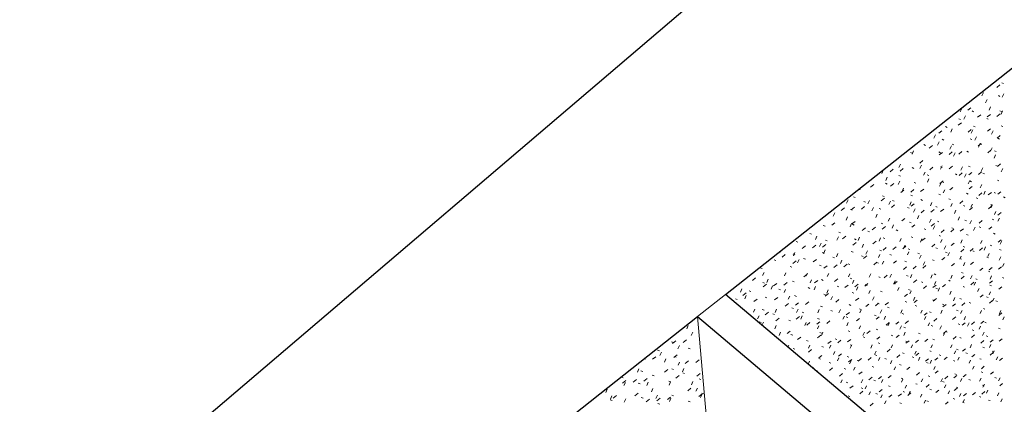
# Model space of a CAD drawing. Header units: centimetres. Extents: x 1151.07 to 1152.71, y 1902.53 to 1904.06.
# Tile 8 of 65: x 1151.07 to 1151.52, y 1903.62 to 1903.79. Entities that reach past the tile are written whole.
import ezdxf

# ---------------------------------------------------------------- set-up
doc = ezdxf.new("R2010")
doc.units = ezdxf.units.CM
for name, color, linetype, lineweight in [('Krawędzie wspólne', 7, 'Continuous', 9), ('Wzór powierzchni', 7, 'Continuous', 9), ('Wzór powierzchni-4', 10, 'Continuous', 9), ('Ściany', 7, 'Continuous', 9), ('Ściany-1', 250, 'Continuous', 25)]:
    doc.layers.add(name, color=color, linetype=linetype, lineweight=lineweight)

# ---------------------------------------------------------------- blocks, each defined once
blk = doc.blocks.new('FP_18-Aksono Kopia 1')
at = {"layer": 'Wzór powierzchni-4'}
for p, q in [((1151.51233, 1903.7606), (1151.51378, 1903.76174)), ((1151.5154, 1903.76235), (1151.51467, 1903.76273)), ((1151.50624, 1903.75831), (1151.50553, 1903.75678)), ((1151.50791, 1903.75502), (1151.5072, 1903.7535)), ((1151.51384, 1903.75653), (1151.5131, 1903.75691)), ((1151.51555, 1903.75771), (1151.51484, 1903.75619)), ((1151.49637, 1903.75097), (1151.49566, 1903.74944)), ((1151.49911, 1903.75016), (1151.50056, 1903.75131)), ((1151.5018, 1903.74947), (1151.50106, 1903.74985)), ((1151.50958, 1903.75176), (1151.50886, 1903.75024)), ((1151.51449, 1903.74961), (1151.51376, 1903.74998)), ((1151.51503, 1903.74986), (1151.51432, 1903.74835)), ((1151.49576, 1903.74593), (1151.49501, 1903.7463)), ((1151.49807, 1903.7477), (1151.49736, 1903.74618)), ((1151.50362, 1903.74701), (1151.50507, 1903.74815)), ((1151.50851, 1903.74609), (1151.50777, 1903.74646)), ((1151.50805, 1903.74717), (1151.50949, 1903.74831)), ((1151.51246, 1903.74734), (1151.5139, 1903.74848)), ((1151.48584, 1903.73968), (1151.4873, 1903.74084)), ((1151.48969, 1903.74238), (1151.48894, 1903.74275)), ((1151.49207, 1903.74173), (1151.49136, 1903.74021)), ((1151.49475, 1903.74336), (1151.49621, 1903.74451)), ((1151.49928, 1903.74023), (1151.50073, 1903.74138)), ((1151.50145, 1903.74122), (1151.50074, 1903.73971)), ((1151.50251, 1903.74256), (1151.50177, 1903.74293)), ((1151.50813, 1903.7406), (1151.50957, 1903.74174)), ((1151.51073, 1903.74072), (1151.51002, 1903.73921)), ((1151.51514, 1903.74274), (1151.51441, 1903.74311)), ((1151.48433, 1903.73899), (1151.48362, 1903.73746)), ((1151.48818, 1903.73658), (1151.48743, 1903.73695)), ((1151.50097, 1903.73681), (1151.50024, 1903.73717)), ((1151.50312, 1903.738), (1151.50241, 1903.7365)), ((1151.51256, 1903.73751), (1151.51399, 1903.73865)), ((1151.51359, 1903.73703), (1151.51287, 1903.73739)), ((1151.47441, 1903.73161), (1151.4737, 1903.73009)), ((1151.47982, 1903.73413), (1151.47906, 1903.73449)), ((1151.4815, 1903.73288), (1151.48296, 1903.73404)), ((1151.48606, 1903.73575), (1151.48536, 1903.73423)), ((1151.49163, 1903.73391), (1151.49093, 1903.73239)), ((1151.49271, 1903.73437), (1151.49197, 1903.73473)), ((1151.50381, 1903.73387), (1151.50525, 1903.73501)), ((1151.50479, 1903.73481), (1151.50408, 1903.7333)), ((1151.50543, 1903.73461), (1151.50469, 1903.73497)), ((1151.50825, 1903.73082), (1151.50969, 1903.73196)), ((1151.51022, 1903.73298), (1151.50952, 1903.73149)), ((1151.51205, 1903.73134), (1151.51132, 1903.73169)), ((1151.47372, 1903.73055), (1151.47295, 1903.73091)), ((1151.47716, 1903.7261), (1151.47862, 1903.72725)), ((1151.48667, 1903.73081), (1151.48592, 1903.73118)), ((1151.48608, 1903.7298), (1151.48754, 1903.73095)), ((1151.49056, 1903.73001), (1151.49201, 1903.73115)), ((1151.49334, 1903.7307), (1151.49263, 1903.7292)), ((1151.49501, 1903.73021), (1151.49646, 1903.73136)), ((1151.49945, 1903.73108), (1151.49871, 1903.73144)), ((1151.51186, 1903.72982), (1151.51116, 1903.72833)), ((1151.46053, 1903.72281), (1151.45983, 1903.72128)), ((1151.46146, 1903.72336), (1151.46119, 1903.72348)), ((1151.46363, 1903.72215), (1151.4651, 1903.72331)), ((1151.46837, 1903.7256), (1151.46767, 1903.72408)), ((1151.46819, 1903.72237), (1151.46966, 1903.72353)), ((1151.47454, 1903.72367), (1151.47378, 1903.72403)), ((1151.47792, 1903.72518), (1151.47722, 1903.72367)), ((1151.48176, 1903.72304), (1151.48322, 1903.72419)), ((1151.48737, 1903.72476), (1151.48667, 1903.72326)), ((1151.48744, 1903.72399), (1151.48669, 1903.72434)), ((1151.4907, 1903.72349), (1151.49215, 1903.72463)), ((1151.49671, 1903.72435), (1151.49601, 1903.72286)), ((1151.50016, 1903.72429), (1151.49942, 1903.72465)), ((1151.50596, 1903.72394), (1151.50526, 1903.72245)), ((1151.5127, 1903.7246), (1151.51198, 1903.72495)), ((1151.51269, 1903.72458), (1151.51411, 1903.72571)), ((1151.5151, 1903.72354), (1151.5144, 1903.72206)), ((1151.46233, 1903.7196), (1151.46164, 1903.71808)), ((1151.46845, 1903.72009), (1151.46768, 1903.72045)), ((1151.47967, 1903.72199), (1151.47896, 1903.72049)), ((1151.4814, 1903.72043), (1151.48065, 1903.72078)), ((1151.4814, 1903.71882), (1151.4807, 1903.71732)), ((1151.49418, 1903.72076), (1151.49345, 1903.72111)), ((1151.49521, 1903.72047), (1151.49664, 1903.72161)), ((1151.49839, 1903.7212), (1151.49769, 1903.71971)), ((1151.49962, 1903.7207), (1151.50105, 1903.72184)), ((1151.50401, 1903.72092), (1151.50543, 1903.72206)), ((1151.50679, 1903.72109), (1151.50606, 1903.72144)), ((1151.51335, 1903.71792), (1151.51263, 1903.71826)), ((1151.45032, 1903.71491), (1151.44983, 1903.71384)), ((1151.45471, 1903.7151), (1151.45618, 1903.71626)), ((1151.46234, 1903.71649), (1151.46157, 1903.71685)), ((1151.46387, 1903.71559), (1151.46533, 1903.71674)), ((1151.46803, 1903.71781), (1151.46733, 1903.7163)), ((1151.46853, 1903.71257), (1151.46999, 1903.71373)), ((1151.4698, 1903.71464), (1151.4691, 1903.71313)), ((1151.47305, 1903.71282), (1151.4745, 1903.71397)), ((1151.47536, 1903.71686), (1151.4746, 1903.71721)), ((1151.47755, 1903.71307), (1151.479, 1903.71421)), ((1151.48696, 1903.71706), (1151.48626, 1903.71556)), ((1151.4864, 1903.71678), (1151.48785, 1903.71792)), ((1151.48819, 1903.71721), (1151.48745, 1903.71757)), ((1151.48866, 1903.71392), (1151.48796, 1903.71243)), ((1151.49092, 1903.7138), (1151.49235, 1903.71494)), ((1151.50006, 1903.71806), (1151.49936, 1903.71658)), ((1151.49973, 1903.71428), (1151.50116, 1903.71541)), ((1151.50086, 1903.71757), (1151.50013, 1903.71792)), ((1151.50548, 1903.71632), (1151.50478, 1903.71484)), ((1151.44446, 1903.70933), (1151.44377, 1903.70781)), ((1151.4477, 1903.71034), (1151.44692, 1903.71069)), ((1151.45956, 1903.70882), (1151.46102, 1903.70998)), ((1151.46088, 1903.71075), (1151.46011, 1903.7111)), ((1151.47388, 1903.71115), (1151.47313, 1903.7115)), ((1151.47844, 1903.70904), (1151.47769, 1903.70939)), ((1151.4867, 1903.71155), (1151.48596, 1903.71189)), ((1151.49118, 1903.70945), (1151.49045, 1903.70979)), ((1151.49935, 1903.71194), (1151.49862, 1903.71228)), ((1151.50375, 1903.70985), (1151.50303, 1903.7102)), ((1151.50415, 1903.71133), (1151.50557, 1903.71246)), ((1151.50712, 1903.71322), (1151.50642, 1903.71174)), ((1151.50849, 1903.71158), (1151.50991, 1903.7127)), ((1151.51182, 1903.71232), (1151.51111, 1903.71267)), ((1151.51282, 1903.71182), (1151.51423, 1903.71295)), ((1151.51615, 1903.71025), (1151.51544, 1903.71059)), ((1151.44128, 1903.7045), (1151.44276, 1903.70567)), ((1151.44627, 1903.70458), (1151.44549, 1903.70493)), ((1151.44592, 1903.70477), (1151.44739, 1903.70594)), ((1151.45053, 1903.70504), (1151.452, 1903.7062)), ((1151.45242, 1903.7082), (1151.45164, 1903.70855)), ((1151.45419, 1903.709), (1151.45349, 1903.70749)), ((1151.456, 1903.70584), (1151.45531, 1903.70433)), ((1151.45943, 1903.70503), (1151.45866, 1903.70537)), ((1151.4638, 1903.70867), (1151.46311, 1903.70716)), ((1151.46423, 1903.70584), (1151.46569, 1903.70699)), ((1151.46552, 1903.70862), (1151.46476, 1903.70897)), ((1151.47241, 1903.70547), (1151.47166, 1903.70581)), ((1151.47332, 1903.70834), (1151.47262, 1903.70684)), ((1151.47326, 1903.70636), (1151.4747, 1903.70751)), ((1151.47506, 1903.70522), (1151.47437, 1903.70373)), ((1151.48273, 1903.70801), (1151.48203, 1903.70653)), ((1151.48229, 1903.70368), (1151.48372, 1903.70482)), ((1151.48522, 1903.7059), (1151.48447, 1903.70625)), ((1151.48672, 1903.70394), (1151.48815, 1903.70508)), ((1151.49204, 1903.70769), (1151.49134, 1903.70621)), ((1151.49372, 1903.70461), (1151.49302, 1903.70313)), ((1151.49546, 1903.70765), (1151.49689, 1903.70878)), ((1151.49785, 1903.70633), (1151.49712, 1903.70667)), ((1151.49989, 1903.70473), (1151.50131, 1903.70586)), ((1151.50125, 1903.70738), (1151.50056, 1903.70591)), ((1151.50857, 1903.70525), (1151.50999, 1903.70638)), ((1151.5103, 1903.70676), (1151.50959, 1903.70709)), ((1151.51037, 1903.70706), (1151.50967, 1903.7056)), ((1151.43839, 1903.7033), (1151.4377, 1903.70178)), ((1151.44421, 1903.70157), (1151.44352, 1903.70006)), ((1151.4578, 1903.7027), (1151.45711, 1903.7012)), ((1151.46348, 1903.70099), (1151.46279, 1903.69949)), ((1151.46897, 1903.69967), (1151.47042, 1903.70082)), ((1151.4768, 1903.70211), (1151.4761, 1903.70062)), ((1151.47783, 1903.70341), (1151.47927, 1903.70456)), ((1151.48234, 1903.70042), (1151.48164, 1903.69894)), ((1151.49538, 1903.70153), (1151.49469, 1903.70006)), ((1151.51096, 1903.7002), (1151.51024, 1903.70053)), ((1151.51198, 1903.70401), (1151.51128, 1903.70255)), ((1151.51358, 1903.70097), (1151.51289, 1903.69952)), ((1151.51292, 1903.70237), (1151.51432, 1903.70349)), ((1151.43392, 1903.6973), (1151.43313, 1903.69765)), ((1151.43697, 1903.6977), (1151.43845, 1903.69887)), ((1151.44605, 1903.69842), (1151.44536, 1903.69692)), ((1151.44622, 1903.69827), (1151.44769, 1903.69943)), ((1151.44721, 1903.6978), (1151.44643, 1903.69815)), ((1151.45096, 1903.69533), (1151.45242, 1903.69649)), ((1151.45552, 1903.69562), (1151.45698, 1903.69677)), ((1151.46031, 1903.69829), (1151.45954, 1903.69864)), ((1151.46006, 1903.6959), (1151.46152, 1903.69705)), ((1151.46525, 1903.69788), (1151.46456, 1903.69639)), ((1151.47323, 1903.69878), (1151.47248, 1903.69912)), ((1151.47356, 1903.69675), (1151.475, 1903.6979)), ((1151.48002, 1903.69571), (1151.47928, 1903.69604)), ((1151.48246, 1903.69732), (1151.48389, 1903.69845)), ((1151.48404, 1903.69735), (1151.48335, 1903.69587)), ((1151.48598, 1903.69926), (1151.48524, 1903.6996)), ((1151.49134, 1903.69472), (1151.49276, 1903.69585)), ((1151.49265, 1903.6962), (1151.49192, 1903.69654)), ((1151.49571, 1903.695), (1151.49712, 1903.69613)), ((1151.49855, 1903.69973), (1151.49783, 1903.70007)), ((1151.50079, 1903.69987), (1151.5001, 1903.6984)), ((1151.50243, 1903.69682), (1151.50174, 1903.69537)), ((1151.50434, 1903.6987), (1151.50575, 1903.69982)), ((1151.50511, 1903.6967), (1151.50439, 1903.69703)), ((1151.50869, 1903.69584), (1151.5101, 1903.69696)), ((1151.42772, 1903.69365), (1151.42692, 1903.69399)), ((1151.43023, 1903.69267), (1151.42955, 1903.69116)), ((1151.44003, 1903.69243), (1151.43934, 1903.69092)), ((1151.44106, 1903.69417), (1151.44028, 1903.69452)), ((1151.44193, 1903.69152), (1151.44339, 1903.69268)), ((1151.44813, 1903.69108), (1151.44736, 1903.69142)), ((1151.44971, 1903.69218), (1151.44902, 1903.69069)), ((1151.45423, 1903.69469), (1151.45346, 1903.69503)), ((1151.45929, 1903.69195), (1151.4586, 1903.69046)), ((1151.46118, 1903.69162), (1151.46042, 1903.69195)), ((1151.46721, 1903.6952), (1151.46646, 1903.69554)), ((1151.46877, 1903.69171), (1151.46808, 1903.69023)), ((1151.47404, 1903.69215), (1151.47329, 1903.69248)), ((1151.47815, 1903.69148), (1151.47746, 1903.69)), ((1151.47821, 1903.6907), (1151.47964, 1903.69184)), ((1151.48673, 1903.69267), (1151.486, 1903.693)), ((1151.48742, 1903.69125), (1151.48673, 1903.68978)), ((1151.48695, 1903.69444), (1151.48838, 1903.69557)), ((1151.49925, 1903.69318), (1151.49853, 1903.69351)), ((1151.5116, 1903.69369), (1151.51089, 1903.69402)), ((1151.42149, 1903.68998), (1151.42069, 1903.69033)), ((1151.42351, 1903.68707), (1151.42499, 1903.68824)), ((1151.42819, 1903.68738), (1151.42966, 1903.68855)), ((1151.43212, 1903.68954), (1151.43143, 1903.68803)), ((1151.43284, 1903.68769), (1151.43432, 1903.68885)), ((1151.43491, 1903.69053), (1151.43412, 1903.69088)), ((1151.44668, 1903.68861), (1151.44814, 1903.68976)), ((1151.45153, 1903.68909), (1151.45084, 1903.6876)), ((1151.45579, 1903.68921), (1151.45724, 1903.69036)), ((1151.46044, 1903.68634), (1151.46189, 1903.68748)), ((1151.46494, 1903.68664), (1151.46638, 1903.68779)), ((1151.46941, 1903.68695), (1151.47085, 1903.68809)), ((1151.47052, 1903.68865), (1151.46983, 1903.68718)), ((1151.47259, 1903.68656), (1151.47184, 1903.68689)), ((1151.48271, 1903.68785), (1151.48414, 1903.68899)), ((1151.48526, 1903.68712), (1151.48453, 1903.68745)), ((1151.4891, 1903.68822), (1151.48841, 1903.68676)), ((1151.49148, 1903.68845), (1151.49289, 1903.68958)), ((1151.49589, 1903.68563), (1151.4973, 1903.68676)), ((1151.4966, 1903.69102), (1151.49591, 1903.68956)), ((1151.49776, 1903.68767), (1151.49704, 1903.688)), ((1151.50022, 1903.68593), (1151.50162, 1903.68706)), ((1151.50452, 1903.68623), (1151.50592, 1903.68735)), ((1151.50569, 1903.69079), (1151.505, 1903.68934)), ((1151.5073, 1903.6878), (1151.50661, 1903.68635)), ((1151.5101, 1903.68822), (1151.50939, 1903.68854)), ((1151.51304, 1903.68992), (1151.51444, 1903.69103)), ((1151.51467, 1903.69057), (1151.51398, 1903.68913)), ((1151.41394, 1903.6862), (1151.41355, 1903.68533)), ((1151.4143, 1903.68319), (1151.41579, 1903.68437)), ((1151.42012, 1903.68425), (1151.41932, 1903.68459)), ((1151.42018, 1903.68518), (1151.41949, 1903.68367)), ((1151.42494, 1903.68221), (1151.42415, 1903.68254)), ((1151.43351, 1903.68484), (1151.43272, 1903.68518)), ((1151.434, 1903.68643), (1151.43331, 1903.68492)), ((1151.43825, 1903.68281), (1151.43747, 1903.68314)), ((1151.43979, 1903.68478), (1151.43911, 1903.68328)), ((1151.44672, 1903.68542), (1151.44594, 1903.68576)), ((1151.45138, 1903.6834), (1151.45061, 1903.68374)), ((1151.45153, 1903.68254), (1151.45298, 1903.68369)), ((1151.45333, 1903.68601), (1151.45264, 1903.68453)), ((1151.45899, 1903.68438), (1151.4583, 1903.6829)), ((1151.45974, 1903.686), (1151.45898, 1903.68633)), ((1151.46433, 1903.68399), (1151.46357, 1903.68432)), ((1151.47225, 1903.6856), (1151.47156, 1903.68414)), ((1151.4771, 1903.68457), (1151.47635, 1903.6849)), ((1151.47777, 1903.68399), (1151.47709, 1903.68253)), ((1151.48726, 1903.68191), (1151.48867, 1903.68304)), ((1151.48969, 1903.68514), (1151.48896, 1903.68547)), ((1151.49077, 1903.68521), (1151.49009, 1903.68375)), ((1151.49617, 1903.68361), (1151.49548, 1903.68217)), ((1151.49628, 1903.68219), (1151.49556, 1903.68251)), ((1151.50212, 1903.6857), (1151.5014, 1903.68603)), ((1151.5086, 1903.68277), (1151.50789, 1903.68309)), ((1151.50891, 1903.68482), (1151.50822, 1903.68338)), ((1151.51417, 1903.68324), (1151.51349, 1903.68181)), ((1151.51438, 1903.68626), (1151.51368, 1903.68658)), ((1151.40519, 1903.6779), (1151.40437, 1903.67824)), ((1151.41145, 1903.68159), (1151.41064, 1903.68193)), ((1151.41875, 1903.67854), (1151.41795, 1903.67887)), ((1151.41921, 1903.68029), (1151.42069, 1903.68146)), ((1151.42209, 1903.68206), (1151.42141, 1903.68056)), ((1151.42855, 1903.68094), (1151.43003, 1903.6821)), ((1151.43212, 1903.67917), (1151.43133, 1903.6795)), ((1151.43337, 1903.67806), (1151.43483, 1903.67923)), ((1151.43797, 1903.67839), (1151.43944, 1903.67955)), ((1151.44164, 1903.6817), (1151.44095, 1903.68021)), ((1151.44256, 1903.67872), (1151.44402, 1903.67988)), ((1151.44531, 1903.67979), (1151.44453, 1903.68012)), ((1151.45619, 1903.67969), (1151.45763, 1903.68084)), ((1151.45831, 1903.6804), (1151.45755, 1903.68073)), ((1151.46076, 1903.68133), (1151.46008, 1903.67986)), ((1151.46517, 1903.68033), (1151.46661, 1903.68148)), ((1151.46974, 1903.67752), (1151.47117, 1903.67866)), ((1151.47114, 1903.68101), (1151.4704, 1903.68133)), ((1151.47417, 1903.67784), (1151.47559, 1903.67898)), ((1151.47858, 1903.67817), (1151.48, 1903.6793)), ((1151.47948, 1903.68098), (1151.4788, 1903.67952)), ((1151.4838, 1903.6816), (1151.48306, 1903.68193)), ((1151.49168, 1903.67912), (1151.49309, 1903.68025)), ((1151.49781, 1903.68063), (1151.49712, 1903.67919)), ((1151.50032, 1903.67975), (1151.50173, 1903.68087)), ((1151.50466, 1903.677), (1151.50605, 1903.67812)), ((1151.50892, 1903.67732), (1151.51031, 1903.67843)), ((1151.51317, 1903.67763), (1151.51455, 1903.67875)), ((1151.51575, 1903.68029), (1151.51506, 1903.67887)), ((1151.40073, 1903.67248), (1151.40223, 1903.67366)), ((1151.40607, 1903.67619), (1151.40538, 1903.67468)), ((1151.41603, 1903.67604), (1151.41535, 1903.67453)), ((1151.42428, 1903.6742), (1151.42575, 1903.67537)), ((1151.42589, 1903.67588), (1151.42521, 1903.67439)), ((1151.43565, 1903.67573), (1151.43496, 1903.67425)), ((1151.43831, 1903.67205), (1151.43976, 1903.6732)), ((1151.44529, 1903.67558), (1151.44461, 1903.6741)), ((1151.44623, 1903.6732), (1151.44547, 1903.67352)), ((1151.45484, 1903.67544), (1151.45416, 1903.67396)), ((1151.45918, 1903.67385), (1151.45843, 1903.67417)), ((1151.46094, 1903.67374), (1151.46237, 1903.67488)), ((1151.46428, 1903.67529), (1151.4636, 1903.67383)), ((1151.47195, 1903.6745), (1151.47121, 1903.67482)), ((1151.47362, 1903.67514), (1151.47294, 1903.67369)), ((1151.48287, 1903.675), (1151.48218, 1903.67355)), ((1151.48455, 1903.67513), (1151.48382, 1903.67545)), ((1151.49201, 1903.67486), (1151.49133, 1903.67342)), ((1151.49614, 1903.67329), (1151.49754, 1903.67441)), ((1151.49699, 1903.67576), (1151.49627, 1903.67608)), ((1151.50106, 1903.67472), (1151.50038, 1903.67329)), ((1151.50348, 1903.67289), (1151.50276, 1903.6732)), ((1151.50925, 1903.67638), (1151.50855, 1903.6767)), ((1151.51002, 1903.67458), (1151.50934, 1903.67315)), ((1151.51563, 1903.67353), (1151.51494, 1903.67384)), ((1151.39593, 1903.66864), (1151.39525, 1903.66713)), ((1151.4063, 1903.67118), (1151.40549, 1903.67151)), ((1151.40571, 1903.66961), (1151.4072, 1903.67079)), ((1151.40802, 1903.67309), (1151.40734, 1903.67158)), ((1151.40997, 1903.67001), (1151.40929, 1903.66851)), ((1151.41043, 1903.66997), (1151.41192, 1903.67114)), ((1151.41514, 1903.67032), (1151.41661, 1903.67149)), ((1151.4198, 1903.67186), (1151.419, 1903.67219)), ((1151.42698, 1903.66889), (1151.42619, 1903.66921)), ((1151.42778, 1903.67282), (1151.4271, 1903.67133)), ((1151.42965, 1903.66977), (1151.42897, 1903.66828)), ((1151.4291, 1903.67136), (1151.43057, 1903.67252)), ((1151.43311, 1903.67253), (1151.43233, 1903.67286)), ((1151.44017, 1903.66958), (1151.4394, 1903.6699)), ((1151.44303, 1903.66924), (1151.44448, 1903.67039)), ((1151.44711, 1903.67255), (1151.44643, 1903.67108)), ((1151.44757, 1903.66958), (1151.44901, 1903.67073)), ((1151.44891, 1903.66954), (1151.44823, 1903.66807)), ((1151.45209, 1903.66993), (1151.45353, 1903.67108)), ((1151.45318, 1903.67026), (1151.45242, 1903.67058)), ((1151.46601, 1903.67093), (1151.46526, 1903.67125)), ((1151.46603, 1903.67229), (1151.46534, 1903.67083)), ((1151.46552, 1903.67095), (1151.46694, 1903.67209)), ((1151.46776, 1903.66931), (1151.46708, 1903.66785)), ((1151.47436, 1903.67163), (1151.47579, 1903.67276)), ((1151.47867, 1903.67159), (1151.47793, 1903.67191)), ((1151.47885, 1903.66888), (1151.48026, 1903.67001)), ((1151.48322, 1903.66922), (1151.48463, 1903.67034)), ((1151.48455, 1903.67203), (1151.48386, 1903.67059)), ((1151.48531, 1903.66872), (1151.48458, 1903.66903)), ((1151.48622, 1903.66908), (1151.48554, 1903.66765)), ((1151.48756, 1903.66956), (1151.48897, 1903.67068)), ((1151.49115, 1903.67224), (1151.49043, 1903.67256)), ((1151.49768, 1903.66939), (1151.49697, 1903.6697)), ((1151.50048, 1903.67056), (1151.50188, 1903.67168)), ((1151.50268, 1903.67178), (1151.502, 1903.67036)), ((1151.50429, 1903.66886), (1151.50361, 1903.66744)), ((1151.509, 1903.67123), (1151.51039, 1903.67234)), ((1151.5099, 1903.67005), (1151.50919, 1903.67036)), ((1151.51326, 1903.66853), (1151.51464, 1903.66964)), ((1151.39644, 1903.66569), (1151.39794, 1903.66687)), ((1151.39791, 1903.66556), (1151.39724, 1903.66405)), ((1151.40005, 1903.66748), (1151.39923, 1903.66781)), ((1151.4074, 1903.66451), (1151.4066, 1903.66483)), ((1151.41087, 1903.66358), (1151.41234, 1903.66475)), ((1151.41361, 1903.66819), (1151.41281, 1903.66852)), ((1151.41589, 1903.66842), (1151.41522, 1903.66692)), ((1151.41781, 1903.66537), (1151.41713, 1903.66388)), ((1151.42084, 1903.66523), (1151.42004, 1903.66556)), ((1151.43409, 1903.66595), (1151.43331, 1903.66627)), ((1151.43406, 1903.66539), (1151.43552, 1903.66655)), ((1151.43543, 1903.6682), (1151.43475, 1903.66672)), ((1151.43728, 1903.66518), (1151.4366, 1903.66371)), ((1151.44715, 1903.66666), (1151.44639, 1903.66698)), ((1151.44786, 1903.66333), (1151.4493, 1903.66448)), ((1151.45455, 1903.66798), (1151.45387, 1903.66652)), ((1151.45633, 1903.665), (1151.45565, 1903.66354)), ((1151.46004, 1903.66735), (1151.45929, 1903.66767)), ((1151.47016, 1903.66511), (1151.47158, 1903.66624)), ((1151.47276, 1903.66804), (1151.47202, 1903.66836)), ((1151.47327, 1903.66777), (1151.47259, 1903.66632)), ((1151.47498, 1903.66482), (1151.4743, 1903.66337)), ((1151.48338, 1903.66309), (1151.48479, 1903.66422)), ((1151.49159, 1903.66756), (1151.49091, 1903.66613)), ((1151.49324, 1903.66464), (1151.49256, 1903.66321)), ((1151.49622, 1903.66399), (1151.4955, 1903.6643)), ((1151.50484, 1903.66483), (1151.50623, 1903.66594)), ((1151.50841, 1903.66469), (1151.50771, 1903.665)), ((1151.50954, 1903.66736), (1151.50886, 1903.66594)), ((1151.51112, 1903.66447), (1151.51044, 1903.66306)), ((1151.39378, 1903.66377), (1151.39296, 1903.6641)), ((1151.40144, 1903.66285), (1151.40292, 1903.66402)), ((1151.41576, 1903.66078), (1151.41723, 1903.66195)), ((1151.41948, 1903.65963), (1151.41869, 1903.65995)), ((1151.42041, 1903.66115), (1151.42187, 1903.66231)), ((1151.42504, 1903.66152), (1151.4265, 1903.66268)), ((1151.43271, 1903.66038), (1151.43193, 1903.6607)), ((1151.4388, 1903.66261), (1151.44025, 1903.66376)), ((1151.44576, 1903.66112), (1151.44499, 1903.66144)), ((1151.4525, 1903.66059), (1151.45394, 1903.66173)), ((1151.45697, 1903.66095), (1151.4584, 1903.66209)), ((1151.45863, 1903.66185), (1151.45788, 1903.66217)), ((1151.46143, 1903.66131), (1151.46285, 1903.66245)), ((1151.46316, 1903.65996), (1151.46242, 1903.66027)), ((1151.47133, 1903.66258), (1151.47059, 1903.66289)), ((1151.47466, 1903.66239), (1151.47607, 1903.66351)), ((1151.47579, 1903.66069), (1151.47505, 1903.661)), ((1151.48386, 1903.66329), (1151.48313, 1903.6636)), ((1151.48824, 1903.66141), (1151.48752, 1903.66172)), ((1151.48779, 1903.6604), (1151.48919, 1903.66152)), ((1151.49209, 1903.66076), (1151.49349, 1903.66188)), ((1151.49638, 1903.66111), (1151.49777, 1903.66223)), ((1151.50053, 1903.66213), (1151.49982, 1903.66243)), ((1151.50694, 1903.65935), (1151.50624, 1903.65966)), ((1151.50911, 1903.66217), (1151.51049, 1903.66327)), ((1151.51265, 1903.66283), (1151.51196, 1903.66314)), ((1151.40186, 1903.65944), (1151.40119, 1903.65794)), ((1151.40382, 1903.6564), (1151.40314, 1903.65491)), ((1151.40606, 1903.65886), (1151.40526, 1903.65918)), ((1151.40661, 1903.65687), (1151.40809, 1903.65804)), ((1151.41092, 1903.65692), (1151.41012, 1903.65724)), ((1151.41179, 1903.65938), (1151.41111, 1903.65789)), ((1151.41151, 1903.65409), (1151.41298, 1903.65526)), ((1151.4208, 1903.65486), (1151.42226, 1903.65602)), ((1151.42161, 1903.65931), (1151.42093, 1903.65783)), ((1151.42349, 1903.65631), (1151.42282, 1903.65484)), ((1151.42425, 1903.6577), (1151.42346, 1903.65802)), ((1151.43134, 1903.65483), (1151.43056, 1903.65515)), ((1151.43132, 1903.65925), (1151.43065, 1903.65778)), ((1151.4374, 1903.65846), (1151.43663, 1903.65878)), ((1151.44093, 1903.65919), (1151.44026, 1903.65773)), ((1151.44275, 1903.65622), (1151.44207, 1903.65476)), ((1151.44437, 1903.65561), (1151.4436, 1903.65592)), ((1151.44365, 1903.65675), (1151.44509, 1903.6579)), ((1151.4483, 1903.65404), (1151.44973, 1903.65518)), ((1151.45037, 1903.65922), (1151.44961, 1903.65953)), ((1151.45044, 1903.65913), (1151.44976, 1903.65768)), ((1151.45722, 1903.65638), (1151.45647, 1903.65669)), ((1151.45723, 1903.65479), (1151.45866, 1903.65593)), ((1151.45985, 1903.65907), (1151.45917, 1903.65763)), ((1151.46159, 1903.65614), (1151.46092, 1903.65469)), ((1151.46915, 1903.65902), (1151.46848, 1903.65758)), ((1151.4699, 1903.65714), (1151.46916, 1903.65745)), ((1151.47836, 1903.65896), (1151.47769, 1903.65752)), ((1151.47921, 1903.65664), (1151.48061, 1903.65777)), ((1151.48004, 1903.65605), (1151.47937, 1903.65462)), ((1151.48241, 1903.65789), (1151.48169, 1903.65819)), ((1151.48748, 1903.6589), (1151.4868, 1903.65748)), ((1151.49222, 1903.65472), (1151.49361, 1903.65584)), ((1151.49476, 1903.65862), (1151.49404, 1903.65893)), ((1151.4965, 1903.65884), (1151.49582, 1903.65743)), ((1151.49811, 1903.65597), (1151.49744, 1903.65455)), ((1151.50542, 1903.65879), (1151.50474, 1903.65738)), ((1151.51338, 1903.65654), (1151.51475, 1903.65764)), ((1151.51426, 1903.65873), (1151.51358, 1903.65733)), ((1151.51581, 1903.65589), (1151.51514, 1903.65449)), ((1151.37145, 1903.65195), (1151.37078, 1903.65044)), ((1151.40473, 1903.65324), (1151.40393, 1903.65356)), ((1151.40577, 1903.65338), (1151.40513, 1903.65199)), ((1151.41167, 1903.65187), (1151.41099, 1903.65039)), ((1151.41813, 1903.65404), (1151.41734, 1903.65436)), ((1151.42537, 1903.65332), (1151.42469, 1903.65186)), ((1151.4256, 1903.65212), (1151.42705, 1903.65328)), ((1151.43018, 1903.65251), (1151.43163, 1903.65366)), ((1151.43113, 1903.65183), (1151.43045, 1903.65036)), ((1151.43474, 1903.65289), (1151.43619, 1903.65404)), ((1151.44455, 1903.65327), (1151.44388, 1903.65181)), ((1151.45017, 1903.65179), (1151.4495, 1903.65034)), ((1151.46179, 1903.65211), (1151.46321, 1903.65324)), ((1151.46333, 1903.65321), (1151.46266, 1903.65177)), ((1151.4662, 1903.65249), (1151.46761, 1903.65361)), ((1151.46882, 1903.65175), (1151.46815, 1903.65031)), ((1151.47071, 1903.6508), (1151.46997, 1903.65111)), ((1151.47058, 1903.65286), (1151.47199, 1903.65399)), ((1151.48172, 1903.65316), (1151.48104, 1903.65173)), ((1151.48317, 1903.65159), (1151.48244, 1903.65189)), ((1151.48363, 1903.65398), (1151.48503, 1903.6551)), ((1151.48708, 1903.65171), (1151.4864, 1903.65029)), ((1151.49546, 1903.65237), (1151.49475, 1903.65267)), ((1151.49655, 1903.65209), (1151.49794, 1903.6532)), ((1151.49972, 1903.6531), (1151.49905, 1903.6517)), ((1151.5008, 1903.65246), (1151.50218, 1903.65357)), ((1151.50496, 1903.65167), (1151.50429, 1903.65027)), ((1151.50502, 1903.65283), (1151.5064, 1903.65394)), ((1151.50759, 1903.65313), (1151.50689, 1903.65343)), ((1151.5139, 1903.65043), (1151.51321, 1903.65073)), ((1151.37352, 1903.6489), (1151.37285, 1903.64739)), ((1151.41358, 1903.64888), (1151.41291, 1903.64741)), ((1151.41657, 1903.64822), (1151.41803, 1903.64938)), ((1151.41916, 1903.64754), (1151.41838, 1903.64785)), ((1151.42139, 1903.64551), (1151.42284, 1903.64667)), ((1151.43054, 1903.64631), (1151.43198, 1903.64746)), ((1151.43232, 1903.64838), (1151.43154, 1903.64868)), ((1151.43297, 1903.64887), (1151.4323, 1903.64741)), ((1151.44529, 1903.6492), (1151.44453, 1903.6495)), ((1151.45195, 1903.64886), (1151.45127, 1903.64742)), ((1151.45215, 1903.64642), (1151.4514, 1903.64673)), ((1151.45305, 1903.64828), (1151.45447, 1903.64942)), ((1151.45808, 1903.65), (1151.45734, 1903.65031)), ((1151.45762, 1903.64563), (1151.45903, 1903.64676)), ((1151.46483, 1903.64724), (1151.46409, 1903.64755)), ((1151.46642, 1903.64641), (1151.46783, 1903.64754)), ((1151.47053, 1903.64885), (1151.46985, 1903.64743)), ((1151.47735, 1903.64806), (1151.47662, 1903.64836)), ((1151.48872, 1903.64884), (1151.48805, 1903.64743)), ((1151.48808, 1903.64834), (1151.48947, 1903.64946)), ((1151.48969, 1903.64886), (1151.48898, 1903.64916)), ((1151.49242, 1903.64574), (1151.49381, 1903.64685)), ((1151.49615, 1903.64616), (1151.49545, 1903.64645)), ((1151.5009, 1903.64651), (1151.50227, 1903.64761)), ((1151.50188, 1903.64965), (1151.50118, 1903.64995)), ((1151.50654, 1903.64884), (1151.50587, 1903.64744)), ((1151.50823, 1903.64696), (1151.50754, 1903.64725)), ((1151.3647, 1903.6441), (1151.36386, 1903.64442)), ((1151.36432, 1903.64373), (1151.36583, 1903.64492)), ((1151.36739, 1903.64281), (1151.36673, 1903.64131)), ((1151.36918, 1903.64415), (1151.37069, 1903.64534)), ((1151.41738, 1903.64295), (1151.41697, 1903.64205)), ((1151.42626, 1903.64474), (1151.42549, 1903.64505)), ((1151.42705, 1903.64298), (1151.42638, 1903.64152)), ((1151.43329, 1903.64197), (1151.43252, 1903.64227)), ((1151.43525, 1903.64364), (1151.43669, 1903.64478)), ((1151.43663, 1903.64301), (1151.43596, 1903.64156)), ((1151.43929, 1903.64559), (1151.43853, 1903.64589)), ((1151.43976, 1903.64404), (1151.4412, 1903.64518)), ((1151.44426, 1903.64444), (1151.44569, 1903.64558)), ((1151.4461, 1903.64303), (1151.44543, 1903.64159)), ((1151.4462, 1903.64283), (1151.44544, 1903.64313)), ((1151.45547, 1903.64306), (1151.4548, 1903.64163)), ((1151.45894, 1903.64368), (1151.4582, 1903.64398)), ((1151.46474, 1903.64309), (1151.46407, 1903.64166)), ((1151.47151, 1903.64451), (1151.47078, 1903.64481)), ((1151.4709, 1903.64379), (1151.4723, 1903.64491)), ((1151.47392, 1903.64311), (1151.47325, 1903.64169)), ((1151.47524, 1903.64418), (1151.47664, 1903.6453)), ((1151.47957, 1903.64457), (1151.48096, 1903.64569)), ((1151.483, 1903.64314), (1151.48233, 1903.64173)), ((1151.48391, 1903.64534), (1151.48319, 1903.64564)), ((1151.49199, 1903.64316), (1151.49131, 1903.64176)), ((1151.50088, 1903.64319), (1151.50021, 1903.64179)), ((1151.50515, 1903.64394), (1151.50652, 1903.64504)), ((1151.50677, 1903.64171), (1151.50608, 1903.642)), ((1151.50968, 1903.64321), (1151.50901, 1903.64182)), ((1151.50934, 1903.64432), (1151.5107, 1903.64542)), ((1151.5135, 1903.64471), (1151.51486, 1903.6458)), ((1151.35516, 1903.6365), (1151.35667, 1903.6377)), ((1151.35833, 1903.64033), (1151.35748, 1903.64065)), ((1151.35917, 1903.63975), (1151.35851, 1903.63824)), ((1151.36492, 1903.63737), (1151.36643, 1903.63856)), ((1151.36598, 1903.63749), (1151.36514, 1903.6378)), ((1151.3723, 1903.64124), (1151.37147, 1903.64155)), ((1151.37699, 1903.64146), (1151.37694, 1903.64135)), ((1151.42019, 1903.6411), (1151.41941, 1903.6414)), ((1151.42634, 1903.63975), (1151.42778, 1903.6409)), ((1151.43106, 1903.6371), (1151.4325, 1903.63825)), ((1151.43844, 1903.6401), (1151.43777, 1903.63865)), ((1151.44024, 1903.6372), (1151.43958, 1903.63576)), ((1151.44008, 1903.63793), (1151.44151, 1903.63907)), ((1151.44482, 1903.63741), (1151.44407, 1903.63771)), ((1151.45359, 1903.63615), (1151.455, 1903.63728)), ((1151.45721, 1903.64018), (1151.45654, 1903.63875)), ((1151.45754, 1903.6383), (1151.4568, 1903.63859)), ((1151.45895, 1903.63732), (1151.45828, 1903.63589)), ((1151.46227, 1903.63998), (1151.46367, 1903.64111)), ((1151.46675, 1903.63738), (1151.46816, 1903.63851)), ((1151.4701, 1903.63917), (1151.46937, 1903.63946)), ((1151.47451, 1903.63739), (1151.47378, 1903.63768)), ((1151.4756, 1903.64026), (1151.47493, 1903.63885)), ((1151.47543, 1903.6382), (1151.47683, 1903.63932)), ((1151.47727, 1903.63743), (1151.4766, 1903.63602)), ((1151.48248, 1903.64003), (1151.48177, 1903.64032)), ((1151.48411, 1903.63604), (1151.4855, 1903.63715)), ((1151.48682, 1903.63825), (1151.48611, 1903.63855)), ((1151.48838, 1903.63645), (1151.48975, 1903.63755)), ((1151.4936, 1903.64034), (1151.49293, 1903.63894)), ((1151.49471, 1903.64088), (1151.494, 1903.64117)), ((1151.49522, 1903.63754), (1151.49455, 1903.63614)), ((1151.49679, 1903.6402), (1151.49816, 1903.64131)), ((1151.49897, 1903.63911), (1151.49827, 1903.6394)), ((1151.50105, 1903.63765), (1151.50242, 1903.63876)), ((1151.50941, 1903.63845), (1151.51077, 1903.63955)), ((1151.51097, 1903.63996), (1151.51028, 1903.64025)), ((1151.51124, 1903.64042), (1151.51057, 1903.63904)), ((1151.51279, 1903.63764), (1151.51212, 1903.63626)), ((1151.35195, 1903.63655), (1151.35132, 1903.63678)), ((1151.36127, 1903.63672), (1151.36061, 1903.63522)), ((1151.36745, 1903.63525), (1151.36678, 1903.63376)), ((1151.37006, 1903.63465), (1151.37156, 1903.63583)), ((1151.37487, 1903.63508), (1151.37637, 1903.63626)), ((1151.42688, 1903.63566), (1151.42623, 1903.63427)), ((1151.42872, 1903.63277), (1151.42852, 1903.63235)), ((1151.43193, 1903.63652), (1151.43116, 1903.63682)), ((1151.43656, 1903.63471), (1151.4358, 1903.63501)), ((1151.44471, 1903.63532), (1151.44613, 1903.63645)), ((1151.44585, 1903.63579), (1151.44518, 1903.63436)), ((1151.44762, 1903.63293), (1151.44696, 1903.6315)), ((1151.44938, 1903.63561), (1151.44863, 1903.63591)), ((1151.44916, 1903.63573), (1151.45058, 1903.63687)), ((1151.45615, 1903.63294), (1151.45541, 1903.63323)), ((1151.46203, 1903.63651), (1151.46129, 1903.6368)), ((1151.46443, 1903.63592), (1151.46376, 1903.6345)), ((1151.46613, 1903.63309), (1151.46547, 1903.63167)), ((1151.46869, 1903.63384), (1151.46796, 1903.63414)), ((1151.47131, 1903.63184), (1151.4727, 1903.63295)), ((1151.47983, 1903.63563), (1151.48122, 1903.63674)), ((1151.48106, 1903.63474), (1151.48034, 1903.63503)), ((1151.48262, 1903.63605), (1151.48195, 1903.63464)), ((1151.48426, 1903.63324), (1151.4836, 1903.63184)), ((1151.49327, 1903.63562), (1151.49256, 1903.63591)), ((1151.50044, 1903.63617), (1151.49977, 1903.63478)), ((1151.50202, 1903.63339), (1151.50136, 1903.63201)), ((1151.50531, 1903.63649), (1151.50462, 1903.63678)), ((1151.50533, 1903.63221), (1151.50669, 1903.63331)), ((1151.51359, 1903.63593), (1151.51495, 1903.63703)), ((1151.34172, 1903.62802), (1151.34086, 1903.62833)), ((1151.34889, 1903.63209), (1151.34823, 1903.63058)), ((1151.35071, 1903.63088), (1151.34986, 1903.63119)), ((1151.35585, 1903.62902), (1151.355, 1903.62933)), ((1151.36067, 1903.63061), (1151.36218, 1903.6318)), ((1151.36472, 1903.63186), (1151.36389, 1903.63216)), ((1151.36582, 1903.62792), (1151.36732, 1903.6291)), ((1151.36951, 1903.63227), (1151.36884, 1903.63078)), ((1151.36977, 1903.63), (1151.36894, 1903.63031)), ((1151.37543, 1903.62882), (1151.37692, 1903.63)), ((1151.43057, 1903.63109), (1151.42981, 1903.63139)), ((1151.43592, 1903.63144), (1151.43734, 1903.63258)), ((1151.44056, 1903.62886), (1151.44198, 1903.62999)), ((1151.44345, 1903.63202), (1151.4427, 1903.63232)), ((1151.44944, 1903.62972), (1151.45085, 1903.63085)), ((1151.45399, 1903.62716), (1151.45539, 1903.62828)), ((1151.45837, 1903.62759), (1151.45978, 1903.62871)), ((1151.46274, 1903.62802), (1151.46414, 1903.62914)), ((1151.47572, 1903.6293), (1151.4771, 1903.63041)), ((1151.48181, 1903.6286), (1151.48109, 1903.62889)), ((1151.48427, 1903.63014), (1151.48565, 1903.63125)), ((1151.48859, 1903.62763), (1151.48996, 1903.62873)), ((1151.49281, 1903.62805), (1151.49418, 1903.62915)), ((1151.49397, 1903.62952), (1151.49326, 1903.62981)), ((1151.49702, 1903.62847), (1151.49838, 1903.62957)), ((1151.50596, 1903.63043), (1151.50527, 1903.63071)), ((1151.50952, 1903.62972), (1151.51087, 1903.63081)), ((1151.51221, 1903.62787), (1151.51153, 1903.62815)), ((1151.34139, 1903.62562), (1151.3429, 1903.62682)), ((1151.34274, 1903.62597), (1151.34208, 1903.62447)), ((1151.34632, 1903.62609), (1151.34783, 1903.62728)), ((1151.34949, 1903.62524), (1151.34864, 1903.62554)), ((1151.35123, 1903.62655), (1151.35274, 1903.62774)), ((1151.35314, 1903.62609), (1151.35248, 1903.6246)), ((1151.36348, 1903.62625), (1151.36264, 1903.62655)), ((1151.36342, 1903.62622), (1151.36276, 1903.62473)), ((1151.3736, 1903.62633), (1151.37294, 1903.62486)), ((1151.37727, 1903.62724), (1151.37645, 1903.62755)), ((1151.44181, 1903.62713), (1151.44114, 1903.62571)), ((1151.44436, 1903.62578), (1151.44361, 1903.62607)), ((1151.44531, 1903.6233), (1151.44672, 1903.62443)), ((1151.45114, 1903.62724), (1151.45048, 1903.62582)), ((1151.45289, 1903.62442), (1151.45223, 1903.62301)), ((1151.45701, 1903.62673), (1151.45627, 1903.62702)), ((1151.46038, 1903.62735), (1151.45972, 1903.62594)), ((1151.46369, 1903.62413), (1151.46295, 1903.62441)), ((1151.46949, 1903.62767), (1151.46877, 1903.62796)), ((1151.46952, 1903.62746), (1151.46886, 1903.62605)), ((1151.47121, 1903.62466), (1151.47054, 1903.62327)), ((1151.47606, 1903.62508), (1151.47534, 1903.62537)), ((1151.47857, 1903.62756), (1151.47791, 1903.62617)), ((1151.48018, 1903.62385), (1151.48155, 1903.62495)), ((1151.48753, 1903.62767), (1151.48686, 1903.62628)), ((1151.48827, 1903.62602), (1151.48756, 1903.62631)), ((1151.48915, 1903.6249), (1151.48848, 1903.62352)), ((1151.49466, 1903.62347), (1151.49396, 1903.62375)), ((1151.49639, 1903.62777), (1151.49573, 1903.62639)), ((1151.50032, 1903.62695), (1151.49962, 1903.62724)), ((1151.50517, 1903.62787), (1151.5045, 1903.6265)), ((1151.50661, 1903.62441), (1151.50592, 1903.62469)), ((1151.50673, 1903.62514), (1151.50606, 1903.62377)), ((1151.51385, 1903.62798), (1151.51319, 1903.62661)), ((1151.51371, 1903.62437), (1151.51505, 1903.62546)), ((1151.33441, 1903.62284), (1151.33375, 1903.62134)), ((1151.33659, 1903.61985), (1151.33593, 1903.61835)), ((1151.33714, 1903.61883), (1151.33865, 1903.62003)), ((1151.34699, 1903.61979), (1151.3485, 1903.62098)), ((1151.35525, 1903.62312), (1151.35459, 1903.62163)), ((1151.35734, 1903.62016), (1151.35668, 1903.61868)), ((1151.3619, 1903.61809), (1151.36339, 1903.61927)), ((1151.36475, 1903.61976), (1151.36392, 1903.62006)), ((1151.37121, 1903.62213), (1151.3727, 1903.62331)), ((1151.37563, 1903.62339), (1151.37497, 1903.62192)), ((1151.37627, 1903.6195), (1151.37775, 1903.62068)), ((1151.37764, 1903.62047), (1151.37698, 1903.619)), ((1151.37848, 1903.6208), (1151.37766, 1903.6211)), ((1151.44527, 1903.61958), (1151.44452, 1903.61986)), ((1151.44986, 1903.62077), (1151.45127, 1903.62189)), ((1151.45115, 1903.62316), (1151.4504, 1903.62345)), ((1151.45463, 1903.62161), (1151.45397, 1903.62021)), ((1151.45786, 1903.62057), (1151.45713, 1903.62085)), ((1151.45862, 1903.62166), (1151.46002, 1903.62278)), ((1151.46008, 1903.62029), (1151.45942, 1903.61889)), ((1151.46309, 1903.61915), (1151.46448, 1903.62027)), ((1151.46741, 1903.6196), (1151.4688, 1903.62071)), ((1151.47029, 1903.62155), (1151.46957, 1903.62183)), ((1151.47171, 1903.62004), (1151.4731, 1903.62116)), ((1151.47288, 1903.62189), (1151.47222, 1903.62049)), ((1151.47821, 1903.62057), (1151.47755, 1903.61919)), ((1151.48255, 1903.62252), (1151.48184, 1903.6228)), ((1151.48451, 1903.62136), (1151.48588, 1903.62247)), ((1151.49076, 1903.62215), (1151.4901, 1903.62077)), ((1151.49294, 1903.62223), (1151.49431, 1903.62333)), ((1151.49597, 1903.62085), (1151.49531, 1903.61948)), ((1151.49719, 1903.61978), (1151.49855, 1903.62087)), ((1151.50135, 1903.62021), (1151.50271, 1903.6213)), ((1151.50516, 1903.61927), (1151.50448, 1903.61955)), ((1151.5055, 1903.62065), (1151.50685, 1903.62174)), ((1151.50828, 1903.62241), (1151.50762, 1903.62105)), ((1151.51337, 1903.62113), (1151.51271, 1903.61977)), ((1151.33671, 1903.61765), (1151.33585, 1903.61795)), ((1151.34289, 1903.61845), (1151.34223, 1903.61695)), ((1151.35083, 1903.61871), (1151.34998, 1903.61901)), ((1151.35221, 1903.61713), (1151.35371, 1903.61832)), ((1151.35706, 1903.61761), (1151.35856, 1903.6188)), ((1151.35847, 1903.61601), (1151.35763, 1903.6163)), ((1151.36349, 1903.61877), (1151.36283, 1903.61729)), ((1151.37226, 1903.61707), (1151.37144, 1903.61737)), ((1151.45451, 1903.61531), (1151.45591, 1903.61643)), ((1151.46179, 1903.61751), (1151.46113, 1903.61611)), ((1151.4689, 1903.61632), (1151.46817, 1903.61659)), ((1151.47986, 1903.61782), (1151.4792, 1903.61644)), ((1151.48114, 1903.61731), (1151.48043, 1903.61759)), ((1151.48888, 1903.61601), (1151.49024, 1903.61711)), ((1151.49323, 1903.6183), (1151.49253, 1903.61858)), ((1151.49745, 1903.61663), (1151.49676, 1903.61691)), ((1151.49756, 1903.61813), (1151.49689, 1903.61676)), ((1151.50932, 1903.61762), (1151.50863, 1903.61789)), ((1151.5149, 1903.61843), (1151.51424, 1903.61707))]:
    blk.add_line(p, q, dxfattribs=at)

msp = doc.modelspace()

# ---------------------------------------------------------------- linework, layer by layer
at = {"layer": 'Krawędzie wspólne'}
msp.add_line((1151.3884, 1903.66604), (1151.37571, 1903.65603), dxfattribs=at)
at = {"layer": 'Ściany'}
msp.add_line((1151.37571, 1903.65603), (1151.39036, 1903.4894), dxfattribs=at)
at = {"layer": 'Ściany-1'}
for p, q in [((1151.3884, 1903.66604), (1151.71437, 1903.92329)), ((1151.41577, 1903.83529), (1151.06608, 1903.53751)), ((1151.8032, 1903.31773), (1151.3884, 1903.66604)), ((1151.19094, 1903.51022), (1151.37571, 1903.65603)), ((1151.37571, 1903.65603), (1152.17245, 1902.98471))]:
    msp.add_line(p, q, dxfattribs=at)

# ---------------------------------------------------------------- block references
at = {"layer": 'Wzór powierzchni'}
msp.add_blockref('FP_18-Aksono Kopia 1', (0, 0), dxfattribs=at)

doc.saveas('drawing.dxf')
